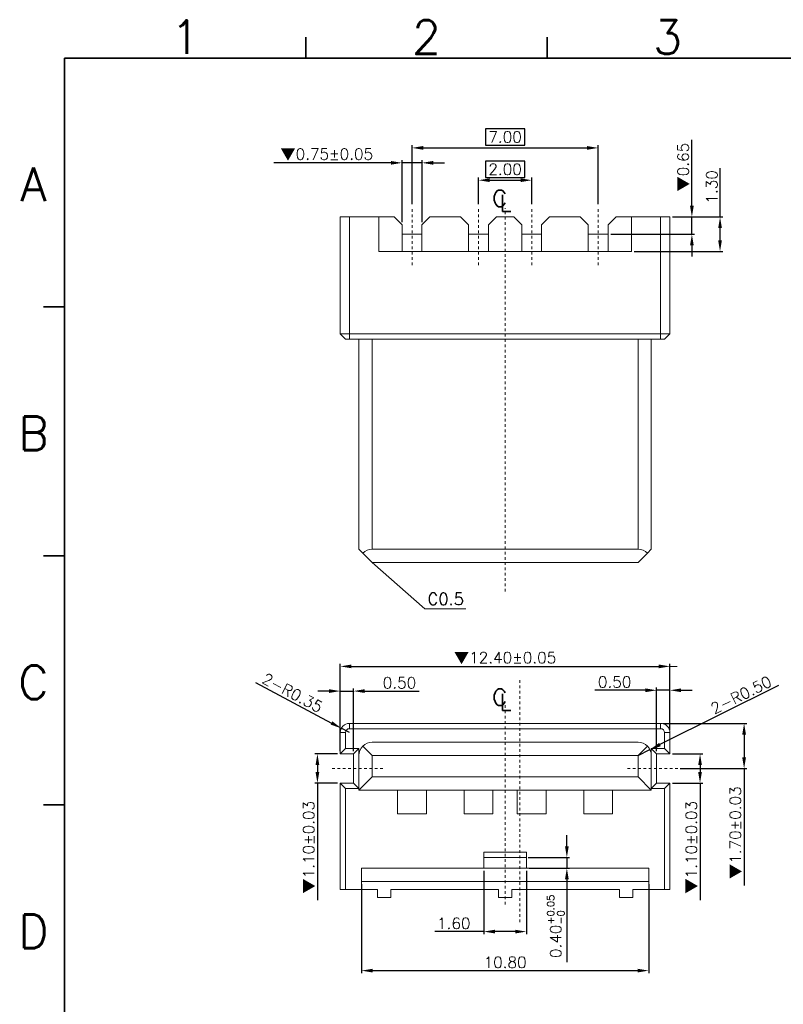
# Model space of a CAD drawing. Header units: millimetres. Extents: x -1657 to 8845, y -11980 to 3013.
# Tile 256 of 256: x 810 to 839, y 2203 to 2241. Entities that reach past the tile are written whole.
import ezdxf
from ezdxf.enums import TextEntityAlignment as Align

# ---------------------------------------------------------------- set-up
doc = ezdxf.new("R2010")
doc.units = ezdxf.units.MM
doc.linetypes.add('CENTER', pattern=[2, 1.25, -0.25, 0.25, -0.25])
doc.layers.add('51', color=6, linetype='CENTER')
doc.layers.add('FMT', color=7, linetype='Continuous', lineweight=35)
doc.layers.add('标注', color=3, linetype='Continuous', lineweight=9)
doc.styles.add('english', font='romans.shx', dxfattribs={"width": 0.75, "height": 2.5})
doc.styles.add('ROMANS', font='ROMANS.SHX')
doc.dimstyles.get("Standard").update_dxf_attribs({"dimtxt": 0.18, "dimasz": 0.18, "dimexe": 0.18, "dimexo": 0.0625, "dimgap": 0.09, "dimtad": 1, "dimrnd": 0.0005, "dimzin": 1, "dimdsep": 46, "dimtxsty": 'Standard', "dimcen": 0.09, "dimadec": 0, "dimazin": 2, "dimtfac": 1, "dimtmove": 0, "dimatfit": 3, "dimfxl": 0, "dimtolj": 1, "dimtzin": 0, "dimarcsym": 0})
doc.dimstyles.new('STANDARD$0', dxfattribs={"dimscale": 0.166667, "dimtxt": 2.5, "dimasz": 1.8, "dimexe": 0.5, "dimexo": 0.5, "dimgap": 1, "dimtad": 0, "dimzin": 0, "dimdsep": 46, "dimtxsty": 'ROMANS', "dimcen": 0, "dimclrd": 256, "dimclre": 256, "dimclrt": 4, "dimadec": 0, "dimazin": 0, "dimtfac": 0.7, "dimtofl": 0, "dimtmove": 0, "dimatfit": 3, "dimfxl": 0, "dimtolj": 1, "dimtzin": 0, "dimarcsym": 0})

# ---------------------------------------------------------------- blocks, each defined once
blk = doc.blocks.new('*D7')
at = {"color": 0, "linetype": 'Continuous', "lineweight": -2, "ltscale": 5}
for p, q in [((822.852, 2208.008), (822.852, 2204.655)), ((833.652, 2208.008), (833.652, 2204.655)), ((823.272, 2204.755), (833.232, 2204.755))]:
    blk.add_line(p, q, dxfattribs=at)
at = {"color": 0, "linetype": 'Continuous', "ltscale": 5}
for points in [[(823.272, 2204.825), (823.272, 2204.685), (822.852, 2204.755)], [(833.232, 2204.825), (833.232, 2204.685), (833.652, 2204.755)]]:
    blk.add_solid(points, dxfattribs=at)
at = {"layer": 'Defpoints', "color": 0, "linetype": 'Continuous', "ltscale": 5}
for p in [(822.852, 2208.108), (833.652, 2208.108), (833.652, 2204.755)]:
    blk.add_point(p, dxfattribs=at)
at = {"color": 0, "linetype": 'Continuous', "lineweight": 9, "ltscale": 5, "insert": (828.252, 2205.065), "char_height": 0.42, "attachment_point": 5, "style": 'ROMANS'}
blk.add_mtext('\\A1;10.80', dxfattribs=at)
blk = doc.blocks.new('*D8')
at = {"color": 0, "linetype": 'Continuous', "lineweight": -2, "ltscale": 5}
for p, q in [((822.052, 2213.808), (822.052, 2216.301)), ((822.472, 2216.201), (834.032, 2216.201)), ((834.452, 2213.808), (834.452, 2216.301))]:
    blk.add_line(p, q, dxfattribs=at)
at = {"color": 0, "linetype": 'Continuous', "ltscale": 5}
for points in [[(822.472, 2216.271), (822.472, 2216.131), (822.052, 2216.201)], [(834.032, 2216.271), (834.032, 2216.131), (834.452, 2216.201)]]:
    blk.add_solid(points, dxfattribs=at)
at = {"layer": 'Defpoints', "color": 0, "linetype": 'Continuous', "ltscale": 5}
for p in [(834.452, 2216.201), (822.052, 2213.708), (834.452, 2213.708)]:
    blk.add_point(p, dxfattribs=at)
at = {"color": 0, "linetype": 'Continuous', "lineweight": 9, "ltscale": 5, "insert": (828.252, 2216.511), "char_height": 0.42, "attachment_point": 5, "style": 'ROMANS'}
blk.add_mtext('\\A1;{\\fSimSun|b0|i0|c134|p6;▼}12.40%%p0.05', dxfattribs=at)
blk = doc.blocks.new('*D45')
at = {"color": 0, "linetype": 'Continuous', "lineweight": -2, "ltscale": 5}
for p, q in [((827.452, 2208.508), (827.452, 2206.123)), ((829.052, 2208.508), (829.052, 2206.123)), ((827.452, 2206.223), (825.612, 2206.223)), ((828.632, 2206.223), (827.872, 2206.223))]:
    blk.add_line(p, q, dxfattribs=at)
at = {"color": 0, "linetype": 'Continuous', "ltscale": 5}
for points in [[(827.872, 2206.293), (827.872, 2206.153), (827.452, 2206.223)], [(828.632, 2206.293), (828.632, 2206.153), (829.052, 2206.223)]]:
    blk.add_solid(points, dxfattribs=at)
at = {"layer": 'Defpoints', "color": 0, "linetype": 'Continuous', "ltscale": 5}
for p in [(827.452, 2208.608), (829.052, 2208.608), (829.052, 2206.223)]:
    blk.add_point(p, dxfattribs=at)
at = {"color": 0, "linetype": 'Continuous', "lineweight": 9, "ltscale": 5, "insert": (826.322, 2206.533), "char_height": 0.42, "attachment_point": 5, "style": 'ROMANS'}
blk.add_mtext('\\A1;1.60', dxfattribs=at)
blk = doc.blocks.new('*D13')
at = {"color": 0, "linetype": 'Continuous', "lineweight": -2, "ltscale": 5}
for p, q in [((830.575, 2209.428), (830.575, 2209.848)), ((829.117, 2209.008), (830.675, 2209.008)), ((830.575, 2209.008), (830.575, 2208.608)), ((829.152, 2208.608), (830.675, 2208.608)), ((830.575, 2208.188), (830.575, 2205.071))]:
    blk.add_line(p, q, dxfattribs=at)
at = {"color": 0, "linetype": 'Continuous', "ltscale": 5}
for points in [[(830.505, 2209.428), (830.645, 2209.428), (830.575, 2209.008)], [(830.505, 2208.188), (830.645, 2208.188), (830.575, 2208.608)]]:
    blk.add_solid(points, dxfattribs=at)
at = {"layer": 'Defpoints', "color": 0, "linetype": 'Continuous', "ltscale": 5}
for p in [(829.017, 2209.008), (829.052, 2208.608), (830.575, 2208.608)]:
    blk.add_point(p, dxfattribs=at)
at = {"color": 0, "linetype": 'Continuous', "lineweight": 9, "ltscale": 5, "insert": (830.156, 2206.419), "char_height": 0.42, "attachment_point": 5, "rotation": 90, "style": 'ROMANS'}
blk.add_mtext('\\A1;0.40{\\H0.273000;\\S+0.05^ -0;}', dxfattribs=at)
blk = doc.blocks.new('*D47')
at = {"color": 0, "linetype": 'Continuous', "lineweight": -2, "ltscale": 5}
for p, q in [((833.532, 2215.303), (831.632, 2215.303)), ((833.952, 2213.008), (833.952, 2215.403)), ((834.452, 2215.303), (833.952, 2215.303)), ((834.452, 2213.808), (834.452, 2215.403)), ((834.872, 2215.303), (835.292, 2215.303))]:
    blk.add_line(p, q, dxfattribs=at)
at = {"color": 0, "linetype": 'Continuous', "ltscale": 5}
for points in [[(833.532, 2215.373), (833.532, 2215.233), (833.952, 2215.303)], [(834.872, 2215.373), (834.872, 2215.233), (834.452, 2215.303)]]:
    blk.add_solid(points, dxfattribs=at)
at = {"layer": 'Defpoints', "color": 0, "linetype": 'Continuous', "ltscale": 5}
for p in [(834.452, 2215.303), (834.452, 2213.708), (833.952, 2212.908)]:
    blk.add_point(p, dxfattribs=at)
at = {"color": 0, "linetype": 'Continuous', "lineweight": 9, "ltscale": 5, "insert": (832.372, 2215.613), "char_height": 0.42, "attachment_point": 5, "style": 'ROMANS'}
blk.add_mtext('\\A1;0.50', dxfattribs=at)
blk = doc.blocks.new('*D48')
at = {"color": 0, "linetype": 'Continuous', "lineweight": -2, "ltscale": 5}
for p, q in [((821.632, 2215.272), (821.212, 2215.272)), ((822.052, 2213.008), (822.052, 2215.372)), ((822.052, 2215.272), (822.552, 2215.272)), ((822.552, 2213.008), (822.552, 2215.372)), ((822.972, 2215.272), (825.02, 2215.272))]:
    blk.add_line(p, q, dxfattribs=at)
at = {"color": 0, "linetype": 'Continuous', "ltscale": 5}
for points in [[(821.632, 2215.342), (821.632, 2215.202), (822.052, 2215.272)], [(822.972, 2215.342), (822.972, 2215.202), (822.552, 2215.272)]]:
    blk.add_solid(points, dxfattribs=at)
at = {"layer": 'Defpoints', "color": 0, "linetype": 'Continuous', "ltscale": 5}
for p in [(822.052, 2215.272), (822.052, 2212.908), (822.552, 2212.908)]:
    blk.add_point(p, dxfattribs=at)
at = {"color": 0, "linetype": 'Continuous', "lineweight": 9, "ltscale": 5, "insert": (824.28, 2215.582), "char_height": 0.42, "attachment_point": 5, "style": 'ROMANS'}
blk.add_mtext('\\A1;0.50', dxfattribs=at)
blk = doc.blocks.new('*D52')
at = {"color": 0, "linetype": 'Continuous', "lineweight": -2, "ltscale": 5}
for p, q in [((834.552, 2212.908), (835.684, 2212.908)), ((835.584, 2212.488), (835.584, 2212.228)), ((834.552, 2211.808), (835.684, 2211.808)), ((835.584, 2211.808), (835.584, 2207.403))]:
    blk.add_line(p, q, dxfattribs=at)
at = {"color": 0, "linetype": 'Continuous', "ltscale": 5}
for points in [[(835.514, 2212.488), (835.654, 2212.488), (835.584, 2212.908)], [(835.514, 2212.228), (835.654, 2212.228), (835.584, 2211.808)]]:
    blk.add_solid(points, dxfattribs=at)
at = {"layer": 'Defpoints', "color": 0, "linetype": 'Continuous', "ltscale": 5}
for p in [(834.452, 2212.908), (834.452, 2211.808), (835.584, 2211.808)]:
    blk.add_point(p, dxfattribs=at)
at = {"color": 0, "linetype": 'Continuous', "lineweight": 9, "ltscale": 5, "insert": (835.274, 2209.395), "char_height": 0.42, "attachment_point": 5, "rotation": 90, "style": 'ROMANS'}
blk.add_mtext('\\A1;{\\fSimSun|b0|i0|c134|p6;▼}1.10%%p0.03', dxfattribs=at)
blk = doc.blocks.new('*D53')
at = {"color": 0, "linetype": 'Continuous', "lineweight": -2, "ltscale": 5}
for p, q in [((821.952, 2212.908), (821.094, 2212.908)), ((821.194, 2212.488), (821.194, 2212.228)), ((821.952, 2211.808), (821.094, 2211.808)), ((821.194, 2211.808), (821.194, 2207.403))]:
    blk.add_line(p, q, dxfattribs=at)
at = {"color": 0, "linetype": 'Continuous', "ltscale": 5}
for points in [[(821.124, 2212.488), (821.264, 2212.488), (821.194, 2212.908)], [(821.124, 2212.228), (821.264, 2212.228), (821.194, 2211.808)]]:
    blk.add_solid(points, dxfattribs=at)
at = {"layer": 'Defpoints', "color": 0, "linetype": 'Continuous', "ltscale": 5}
for p in [(822.052, 2212.908), (821.194, 2211.808), (822.052, 2211.808)]:
    blk.add_point(p, dxfattribs=at)
at = {"color": 0, "linetype": 'Continuous', "lineweight": 9, "ltscale": 5, "insert": (820.884, 2209.395), "char_height": 0.42, "attachment_point": 5, "rotation": 90, "style": 'ROMANS'}
blk.add_mtext('\\A1;{\\fSimSun|b0|i0|c134|p6;▼}1.10%%p0.03', dxfattribs=at)
blk = doc.blocks.new('*D54')
at = {"color": 0, "linetype": 'Continuous', "lineweight": -2, "ltscale": 5}
for p, q in [((836.336, 2233.111), (836.336, 2234.951)), ((834.552, 2233.111), (836.436, 2233.111)), ((836.336, 2232.231), (836.336, 2232.691)), ((833.102, 2231.811), (836.436, 2231.811))]:
    blk.add_line(p, q, dxfattribs=at)
at = {"color": 0, "linetype": 'Continuous', "ltscale": 5}
for points in [[(836.266, 2232.691), (836.406, 2232.691), (836.336, 2233.111)], [(836.266, 2232.231), (836.406, 2232.231), (836.336, 2231.811)]]:
    blk.add_solid(points, dxfattribs=at)
at = {"layer": 'Defpoints', "color": 0, "linetype": 'Continuous', "ltscale": 5}
for p in [(834.452, 2233.111), (833.002, 2231.811), (836.336, 2231.811)]:
    blk.add_point(p, dxfattribs=at)
at = {"color": 0, "linetype": 'Continuous', "lineweight": 9, "ltscale": 5, "insert": (836.026, 2234.241), "char_height": 0.42, "attachment_point": 5, "rotation": 90, "style": 'ROMANS'}
blk.add_mtext('\\A1;1.30', dxfattribs=at)
blk = doc.blocks.new('*D55')
at = {"color": 0, "linetype": 'Continuous', "lineweight": -2, "ltscale": 5}
for p, q in [((818.867, 2215.601), (821.723, 2214.071)), ((822.402, 2213.708), (822.093, 2213.873))]:
    blk.add_line(p, q, dxfattribs=at)
at = {"color": 0, "linetype": 'Continuous', "ltscale": 5}
blk.add_solid([(821.756, 2214.133), (821.69, 2214.01), (822.093, 2213.873)], dxfattribs=at)
at = {"layer": 'Defpoints', "color": 0, "linetype": 'Continuous', "ltscale": 5}
for p in [(822.093, 2213.873), (822.402, 2213.708)]:
    blk.add_point(p, dxfattribs=at)
at = {"color": 0, "linetype": 'Continuous', "lineweight": 9, "ltscale": 5, "insert": (820.256, 2215.208), "char_height": 0.42, "attachment_point": 5, "rotation": 331.8324, "style": 'ROMANS'}
blk.add_mtext('\\A1;2-R0.35', dxfattribs=at)
blk = doc.blocks.new('*D56')
at = {"color": 0, "linetype": 'Continuous', "lineweight": -2, "ltscale": 5}
for p, q in [((838.53, 2215.476), (834.075, 2213.258)), ((833.252, 2212.848), (833.699, 2213.071))]:
    blk.add_line(p, q, dxfattribs=at)
at = {"color": 0, "linetype": 'Continuous', "ltscale": 5}
blk.add_solid([(834.044, 2213.32), (834.106, 2213.195), (833.699, 2213.071)], dxfattribs=at)
at = {"layer": 'Defpoints', "color": 0, "linetype": 'Continuous', "ltscale": 5}
for p in [(833.699, 2213.071), (833.252, 2212.848)]:
    blk.add_point(p, dxfattribs=at)
at = {"color": 0, "linetype": 'Continuous', "lineweight": 9, "ltscale": 5, "insert": (837.13, 2215.125), "char_height": 0.42, "attachment_point": 5, "rotation": 26.4678, "style": 'ROMANS'}
blk.add_mtext('\\A1;2-R0.50', dxfattribs=at)
blk = doc.blocks.new('*D73')
at = {"color": 0, "linetype": 'Continuous', "lineweight": -2, "ltscale": 5}
for p, q in [((835.277, 2233.531), (835.277, 2236.016)), ((834.552, 2233.111), (835.377, 2233.111)), ((835.277, 2232.461), (835.277, 2233.111)), ((832.227, 2232.461), (835.377, 2232.461)), ((835.277, 2232.041), (835.277, 2231.621))]:
    blk.add_line(p, q, dxfattribs=at)
at = {"color": 0, "linetype": 'Continuous', "ltscale": 5}
for points in [[(835.207, 2233.531), (835.347, 2233.531), (835.277, 2233.111)], [(835.207, 2232.041), (835.347, 2232.041), (835.277, 2232.461)]]:
    blk.add_solid(points, dxfattribs=at)
at = {"layer": 'Defpoints', "color": 0, "linetype": 'Continuous', "ltscale": 5}
for p in [(834.452, 2233.111), (835.277, 2233.111), (832.127, 2232.461)]:
    blk.add_point(p, dxfattribs=at)
at = {"color": 0, "linetype": 'Continuous', "lineweight": 9, "ltscale": 5, "insert": (834.967, 2234.983), "char_height": 0.42, "attachment_point": 5, "rotation": 90, "style": 'ROMANS'}
blk.add_mtext('\\A1;{\\fSimSun|b0|i0|c134|p6;▼}0.65', dxfattribs=at)
blk = doc.blocks.new('*D74')
at = {"color": 0, "linetype": 'Continuous', "lineweight": -2, "ltscale": 5}
for p, q in [((824.377, 2232.911), (824.377, 2235.246)), ((825.127, 2232.911), (825.127, 2235.246)), ((823.957, 2235.146), (819.552, 2235.146)), ((825.127, 2235.146), (824.377, 2235.146)), ((825.547, 2235.146), (825.967, 2235.146))]:
    blk.add_line(p, q, dxfattribs=at)
at = {"color": 0, "linetype": 'Continuous', "ltscale": 5}
for points in [[(823.957, 2235.216), (823.957, 2235.076), (824.377, 2235.146)], [(825.547, 2235.216), (825.547, 2235.076), (825.127, 2235.146)]]:
    blk.add_solid(points, dxfattribs=at)
at = {"layer": 'Defpoints', "color": 0, "linetype": 'Continuous', "ltscale": 5}
for p in [(825.127, 2235.146), (824.377, 2232.811), (825.127, 2232.811)]:
    blk.add_point(p, dxfattribs=at)
at = {"color": 0, "linetype": 'Continuous', "lineweight": 9, "ltscale": 5, "insert": (821.544, 2235.456), "char_height": 0.42, "attachment_point": 5, "style": 'ROMANS'}
blk.add_mtext('\\A1;{\\fSimSun|b0|i0|c134|p6;▼}0.75%%p0.05', dxfattribs=at)
blk = doc.blocks.new('*D44')
at = {"color": 0, "linetype": 'Continuous', "lineweight": -2, "ltscale": 5}
for p, q in [((834.202, 2214.058), (837.341, 2214.058)), ((837.241, 2213.638), (837.241, 2212.778)), ((834.842, 2212.358), (837.341, 2212.358)), ((837.241, 2212.358), (837.241, 2207.953))]:
    blk.add_line(p, q, dxfattribs=at)
at = {"color": 0, "linetype": 'Continuous', "ltscale": 5}
for points in [[(837.171, 2213.638), (837.311, 2213.638), (837.241, 2214.058)], [(837.171, 2212.778), (837.311, 2212.778), (837.241, 2212.358)]]:
    blk.add_solid(points, dxfattribs=at)
at = {"layer": 'Defpoints', "color": 0, "linetype": 'Continuous', "ltscale": 5}
for p in [(834.102, 2214.058), (837.241, 2214.058), (834.742, 2212.358)]:
    blk.add_point(p, dxfattribs=at)
at = {"color": 0, "linetype": 'Continuous', "lineweight": 9, "ltscale": 5, "insert": (836.931, 2209.945), "char_height": 0.42, "attachment_point": 5, "rotation": 90, "style": 'ROMANS'}
blk.add_mtext('\\A1;{\\fSimSun|b0|i0|c134|p6;▼}1.70%%p0.03', dxfattribs=at)
blk = doc.blocks.new('*D161')
at = {"color": 0, "linetype": 'Continuous', "lineweight": -2, "ltscale": 5}
for p, q in [((828.992, 2235.212), (827.512, 2235.212)), ((827.512, 2235.212), (827.512, 2234.592)), ((828.992, 2234.592), (828.992, 2235.212)), ((827.252, 2233.597), (827.252, 2234.592)), ((827.512, 2234.592), (828.992, 2234.592)), ((829.252, 2233.597), (829.252, 2234.592)), ((827.672, 2234.492), (828.832, 2234.492))]:
    blk.add_line(p, q, dxfattribs=at)
at = {"color": 0, "linetype": 'Continuous', "ltscale": 5}
for points in [[(827.672, 2234.562), (827.672, 2234.422), (827.252, 2234.492)], [(828.832, 2234.562), (828.832, 2234.422), (829.252, 2234.492)]]:
    blk.add_solid(points, dxfattribs=at)
at = {"layer": 'Defpoints', "color": 0, "linetype": 'Continuous', "ltscale": 5}
for p in [(829.252, 2234.492), (827.252, 2233.497), (829.252, 2233.497)]:
    blk.add_point(p, dxfattribs=at)
at = {"color": 0, "linetype": 'Continuous', "lineweight": 9, "ltscale": 5, "insert": (828.252, 2234.902), "char_height": 0.42, "attachment_point": 5, "style": 'ROMANS'}
blk.add_mtext('\\A1;2.00', dxfattribs=at)
blk = doc.blocks.new('*D162')
at = {"color": 0, "linetype": 'Continuous', "lineweight": -2, "ltscale": 5}
for p, q in [((828.992, 2236.428), (827.512, 2236.428)), ((827.512, 2236.428), (827.512, 2235.808)), ((828.992, 2235.808), (828.992, 2236.428)), ((824.752, 2233.597), (824.752, 2235.808)), ((825.172, 2235.708), (831.332, 2235.708)), ((827.512, 2235.808), (828.992, 2235.808)), ((831.752, 2233.597), (831.752, 2235.808))]:
    blk.add_line(p, q, dxfattribs=at)
at = {"color": 0, "linetype": 'Continuous', "ltscale": 5}
for points in [[(825.172, 2235.778), (825.172, 2235.638), (824.752, 2235.708)], [(831.332, 2235.778), (831.332, 2235.638), (831.752, 2235.708)]]:
    blk.add_solid(points, dxfattribs=at)
at = {"layer": 'Defpoints', "color": 0, "linetype": 'Continuous', "ltscale": 5}
for p in [(831.752, 2235.708), (824.752, 2233.497), (831.752, 2233.497)]:
    blk.add_point(p, dxfattribs=at)
at = {"color": 0, "linetype": 'Continuous', "lineweight": 9, "ltscale": 5, "insert": (828.252, 2236.118), "char_height": 0.42, "attachment_point": 5, "style": 'ROMANS'}
blk.add_mtext('\\A1;7.00', dxfattribs=at)

msp = doc.modelspace()

# ---------------------------------------------------------------- linework, layer by layer
at = {"color": 7, "linetype": 'Continuous', "lineweight": 15}
for p, q in [((822.0517, 2233.1108), (822.4017, 2233.1108)), ((822.0517, 2228.7108), (822.0517, 2233.1108)), ((823.5017, 2233.1108), (822.4017, 2233.1108)), ((822.4017, 2233.1108), (822.4017, 2228.7108)), ((824.0767, 2233.1108), (823.5017, 2233.1108)), ((823.5017, 2231.8108), (823.5017, 2233.1108)), ((824.3767, 2232.8108), (824.0767, 2233.1108)), ((825.4267, 2233.1108), (825.1267, 2232.8108)), ((826.5767, 2233.1108), (825.4267, 2233.1108)), ((826.8767, 2232.8108), (826.5767, 2233.1108)), ((827.9267, 2233.1108), (827.6267, 2232.8108)), ((828.5767, 2233.1108), (827.9267, 2233.1108)), ((828.8767, 2232.8108), (828.5767, 2233.1108)), ((829.9267, 2233.1108), (829.6267, 2232.8108)), ((831.0767, 2233.1108), (829.9267, 2233.1108)), ((831.3767, 2232.8108), (831.0767, 2233.1108)), ((832.4267, 2233.1108), (832.1267, 2232.8108)), ((833.0017, 2233.1108), (832.4267, 2233.1108)), ((833.0017, 2231.8108), (833.0017, 2233.1108)), ((834.1017, 2233.1108), (833.0017, 2233.1108)), ((834.1017, 2233.1108), (834.4517, 2233.1108)), ((834.1017, 2228.7108), (834.1017, 2233.1108)), ((834.4517, 2233.1108), (834.4517, 2228.7108)), ((824.3767, 2231.8108), (824.3767, 2232.8108)), ((825.1267, 2231.8108), (825.1267, 2232.8108)), ((826.8767, 2231.8108), (826.8767, 2232.8108)), ((827.6267, 2231.8108), (827.6267, 2232.8108)), ((828.8767, 2231.8108), (828.8767, 2232.8108)), ((829.6267, 2231.8108), (829.6267, 2232.8108)), ((831.3767, 2231.8108), (831.3767, 2232.8108)), ((832.1267, 2231.8108), (832.1267, 2232.8108)), ((824.3767, 2232.4608), (825.1267, 2232.4608)), ((826.8767, 2232.4608), (827.6267, 2232.4608)), ((829.6267, 2232.4608), (828.8767, 2232.4608)), ((832.1267, 2232.4608), (831.3767, 2232.4608)), ((823.5017, 2231.8108), (833.0017, 2231.8108)), ((822.0517, 2228.7108), (822.2517, 2228.5108)), ((822.0517, 2228.7108), (822.4017, 2228.7108)), ((822.4017, 2228.7108), (822.4017, 2228.5108)), ((822.4017, 2228.7108), (834.1017, 2228.7108)), ((834.1017, 2228.7108), (834.1017, 2228.5108)), ((834.1017, 2228.7108), (834.4517, 2228.7108)), ((834.4517, 2228.7108), (834.2517, 2228.5108)), ((822.4017, 2228.5108), (822.2517, 2228.5108)), ((834.1017, 2228.5108), (822.4017, 2228.5108)), ((822.7517, 2220.6108), (822.7517, 2228.5108)), ((823.2517, 2228.5108), (823.2517, 2220.6108)), ((833.2517, 2220.6108), (833.2517, 2228.5108)), ((833.7517, 2228.5108), (833.7517, 2220.6108)), ((834.2517, 2228.5108), (834.1017, 2228.5108)), ((822.8981, 2220.4644), (822.7517, 2220.6108)), ((823.2517, 2220.1108), (822.8981, 2220.4644)), ((823.2517, 2220.6108), (833.2517, 2220.6108)), ((833.2517, 2220.1108), (833.6052, 2220.4644)), ((833.7517, 2220.6108), (833.6052, 2220.4644)), ((833.2517, 2220.1108), (823.2517, 2220.1108)), ((822.4017, 2214.0578), (822.4017, 2213.8578)), ((822.4017, 2214.0578), (834.1017, 2214.0578)), ((834.1017, 2213.8578), (822.4017, 2213.8578)), ((834.1017, 2214.0578), (834.1017, 2213.8578)), ((822.0517, 2212.9078), (822.0517, 2213.7078)), ((822.0517, 2213.7078), (822.2517, 2213.7078)), ((822.2517, 2213.7078), (822.2517, 2213.1078)), ((834.4517, 2213.7078), (834.2517, 2213.7078)), ((834.2517, 2213.1078), (834.2517, 2213.7078)), ((834.4517, 2213.7078), (834.4517, 2212.9078)), ((822.2517, 2213.1078), (822.0517, 2212.9078)), ((822.2517, 2213.1078), (822.7517, 2213.1078)), ((822.7517, 2213.1078), (822.5517, 2212.9078)), ((822.7517, 2213.1078), (822.7517, 2212.8478)), ((823.2517, 2212.8478), (822.8981, 2213.2013)), ((823.2517, 2213.3478), (833.2517, 2213.3478)), ((833.2517, 2212.8478), (833.6052, 2213.2013)), ((833.7517, 2212.8478), (833.7517, 2213.1078)), ((833.7517, 2213.1078), (834.2517, 2213.1078)), ((833.9517, 2212.9078), (833.7517, 2213.1078)), ((834.4517, 2212.9078), (834.2517, 2213.1078)), ((822.5517, 2212.9078), (822.0517, 2212.9078)), ((822.5517, 2211.8078), (822.5517, 2212.9078)), ((822.7517, 2211.5478), (822.7517, 2212.8478)), ((833.2517, 2212.8478), (823.2517, 2212.8478)), ((823.2517, 2212.8478), (823.2517, 2212.0478)), ((833.2517, 2212.0478), (833.2517, 2212.8478)), ((833.7517, 2212.8478), (833.7517, 2211.5478)), ((833.9517, 2212.9078), (833.9517, 2211.8078)), ((834.4517, 2212.9078), (833.9517, 2212.9078)), ((822.7517, 2211.5478), (823.2517, 2212.0478)), ((823.2517, 2212.0478), (833.2517, 2212.0478)), ((833.7517, 2211.5478), (833.2517, 2212.0478)), ((822.0517, 2211.8078), (822.5517, 2211.8078)), ((822.0517, 2211.8078), (822.2517, 2211.6078)), ((822.0517, 2207.8078), (822.0517, 2211.8078)), ((822.7517, 2211.6078), (822.2517, 2211.6078)), ((822.2517, 2211.6078), (822.2517, 2207.8078)), ((822.7517, 2211.6078), (822.5517, 2211.8078)), ((833.7517, 2211.5478), (822.7517, 2211.5478)), ((824.2117, 2210.6478), (824.2117, 2211.5478)), ((825.2917, 2211.5478), (825.2917, 2210.6478)), ((826.7117, 2210.6478), (826.7117, 2211.5478)), ((827.7917, 2211.5478), (827.7917, 2210.6478)), ((828.7117, 2211.5478), (828.7117, 2210.6478)), ((829.7917, 2210.6478), (829.7917, 2211.5478)), ((831.2117, 2211.5478), (831.2117, 2210.6478)), ((832.2917, 2210.6478), (832.2917, 2211.5478)), ((833.9517, 2211.8078), (833.7517, 2211.6078)), ((834.2517, 2211.6078), (833.7517, 2211.6078)), ((833.9517, 2211.8078), (834.4517, 2211.8078)), ((834.2517, 2211.6078), (834.4517, 2211.8078)), ((834.2517, 2207.8078), (834.2517, 2211.6078)), ((834.4517, 2211.8078), (834.4517, 2207.8078)), ((825.2917, 2210.6478), (824.2117, 2210.6478)), ((827.7917, 2210.6478), (826.7117, 2210.6478)), ((828.7117, 2210.6478), (829.7917, 2210.6478)), ((831.2117, 2210.6478), (832.2917, 2210.6478)), ((827.4517, 2209.2078), (827.4517, 2208.6078)), ((827.4517, 2209.2078), (829.0517, 2209.2078)), ((829.0517, 2209.0078), (827.4517, 2209.0078)), ((829.0517, 2208.6078), (829.0517, 2209.2078)), ((822.8517, 2208.6078), (833.6517, 2208.6078)), ((822.8517, 2208.1078), (822.8517, 2208.6078)), ((833.6517, 2208.6078), (833.6517, 2208.1078)), ((822.8517, 2208.1078), (822.8517, 2207.8078)), ((833.6517, 2208.1078), (822.8517, 2208.1078)), ((833.6517, 2207.8078), (833.6517, 2208.1078)), ((822.2517, 2207.8078), (822.0517, 2207.8078)), ((822.8517, 2207.8078), (822.2517, 2207.8078)), ((823.4517, 2207.8078), (822.8517, 2207.8078)), ((823.4517, 2207.8078), (823.4517, 2207.5078)), ((823.4517, 2207.5078), (823.9517, 2207.5078)), ((828.0017, 2207.8078), (823.9517, 2207.8078)), ((823.9517, 2207.8078), (823.9517, 2207.5078)), ((828.0017, 2207.8078), (828.0017, 2207.5078)), ((828.0017, 2207.5078), (828.5017, 2207.5078)), ((832.5517, 2207.8078), (828.5017, 2207.8078)), ((828.5017, 2207.8078), (828.5017, 2207.5078)), ((832.5517, 2207.8078), (832.5517, 2207.5078)), ((832.5517, 2207.5078), (833.0517, 2207.5078)), ((833.0517, 2207.8078), (833.0517, 2207.5078)), ((833.0517, 2207.8078), (833.6517, 2207.8078)), ((834.2517, 2207.8078), (833.6517, 2207.8078)), ((834.4517, 2207.8078), (834.2517, 2207.8078))]:
    msp.add_line(p, q, dxfattribs=at)
at = {"color": 3, "linetype": 'Continuous', "lineweight": 9}
for p, q in [((823.2517, 2220.1108), (825.2287, 2218.3648)), ((825.2287, 2218.3648), (826.7737, 2218.3648))]:
    msp.add_line(p, q, dxfattribs=at)
at = {"color": 7, "linetype": 'Continuous', "lineweight": 15}
for centre, radius, start, end in [((823.2517, 2220.1108), 0.5, 90, 135), ((833.2517, 2220.1108), 0.5, 45, 90), ((822.4017, 2213.7078), 0.35, 90, 180), ((822.4017, 2213.7078), 0.15, 90, 180), ((834.1017, 2213.7078), 0.35, 0, 90), ((834.1017, 2213.7078), 0.15, 0, 90), ((823.2517, 2212.8478), 0.5, 135, 180), ((823.2517, 2212.8478), 0.5, 90, 135), ((833.2517, 2212.8478), 0.5, 45, 90), ((833.2517, 2212.8478), 0.5, 0, 45)]:
    msp.add_arc(centre, radius, start, end, dxfattribs=at)
at = {"layer": '51', "color": 1, "lineweight": 9, "ltscale": 0.03}
for p, q in [((824.7517, 2231.3023), (824.7517, 2233.4968)), ((827.2517, 2231.3023), (827.2517, 2233.4968)), ((828.2517, 2219.0158), (828.2517, 2233.4369)), ((829.2517, 2231.3023), (829.2517, 2233.4968)), ((831.7517, 2231.3023), (831.7517, 2233.4968)), ((828.8103, 2215.6826), (828.8103, 2206.5513)), ((828.2517, 2207.2439), (828.2517, 2214.7588)), ((823.6511, 2212.3578), (821.6614, 2212.3578)), ((832.8522, 2212.3578), (834.842, 2212.3578))]:
    msp.add_line(p, q, dxfattribs=at)
at = {"layer": 'FMT'}
for p, q in [((820.758, 2239.0848), (820.758, 2239.8761)), ((829.8289, 2239.0848), (829.8289, 2239.8761)), ((811.6776, 2239.0848), (893.3349, 2239.0848)), ((812.9436, 2239.0848), (811.6776, 2239.0848)), ((811.6776, 2182.9059), (811.6776, 2239.0848)), ((811.6776, 2237.4131), (811.6776, 2238.2043)), ((811.6776, 2229.7322), (810.8863, 2229.7322)), ((811.6776, 2220.3638), (810.8863, 2220.3638)), ((811.6776, 2210.9954), (810.8863, 2210.9954))]:
    msp.add_line(p, q, dxfattribs=at)
at = {"layer": '标注', "ltscale": 0.5}
msp.add_line((834.4517, 2216.201), (834.729, 2216.201), dxfattribs=at)

# ---------------------------------------------------------------- texts
at = {"color": 3, "linetype": 'Continuous', "lineweight": 9, "char_height": 0.627278, "attachment_point": 1}
for s, insert in [('{\\Fromans.shx|c0;C}', (827.7651, 2234.1238)), ('{\\Fromans.shx|c0;L}', (828.0433, 2233.9368)), ('{\\Fromans.shx|c0;C}', (827.7651, 2215.3542)), ('{\\Fromans.shx|c0;L}', (828.0433, 2215.1672))]:
    msp.add_mtext(s, dxfattribs=dict(at, insert=insert))
at = {"layer": 'FMT', "style": 'english'}
for s, p in [('1', (816.2225, 2239.2431)), ('2', (825.2935, 2239.2431)), ('3', (834.3644, 2239.2431))]:
    msp.add_text(s, height=1.266, dxfattribs=at).set_placement(p, align=Align.CENTER)
for s, p in [('A', (810.515, 2234.3373)), ('B', (810.515, 2224.9689)), ('C', (810.515, 2215.6005)), ('D', (810.515, 2206.232))]:
    msp.add_text(s, height=1.266, dxfattribs=at).set_placement(p, align=Align.MIDDLE_CENTER)
at = {"layer": '标注', "ltscale": 0.5, "insert": (825.3359, 2218.9624), "char_height": 0.45, "width": 1.593959, "attachment_point": 1}
msp.add_mtext('{\\Fromans.shx|c0;C0.5}', dxfattribs=at)

# ---------------------------------------------------------------- dimensions: what is measured, and where the dimension line sits
at = {"color": 3, "linetype": 'Continuous', "lineweight": 9}
for base, p1, p2, override, picture, middle in [((831.7517, 2235.7077), (824.7517, 2233.4968), (831.7517, 2233.4968), {"dimscale": 1, "dimtxt": 0.42, "dimasz": 0.42, "dimexe": 0.1, "dimexo": 0.1, "dimgap": -0.1, "dimtad": 1, "dimrnd": 0.0005, "dimzin": 1, "dimcen": 0.09, "dimdle": 1, "dimclrd": 0, "dimclre": 0, "dimclrt": 0, "dimadec": 3, "dimazin": 2, "dimtfac": 1, "dimtofl": 1}, '*D162', (828.2517, 2236.1177)), ((829.2517, 2234.4916), (827.2517, 2233.4968), (829.2517, 2233.4968), {"dimscale": 1, "dimtxt": 0.42, "dimasz": 0.42, "dimexe": 0.1, "dimexo": 0.1, "dimgap": -0.1, "dimtad": 1, "dimrnd": 0.0005, "dimzin": 1, "dimcen": 0.09, "dimdle": 1, "dimclrd": 0, "dimclre": 0, "dimclrt": 0, "dimadec": 3, "dimazin": 2, "dimtfac": 1, "dimtofl": 1}, '*D161', (828.2517, 2234.9016)), ((833.6517, 2204.7554), (822.8517, 2208.1078), (833.6517, 2208.1078), {"dimscale": 1, "dimtxt": 0.42, "dimasz": 0.42, "dimexe": 0.1, "dimexo": 0.1, "dimgap": 0.1, "dimtad": 1, "dimrnd": 0.0005, "dimzin": 1, "dimcen": 0.09, "dimdle": 1, "dimclrd": 0, "dimclre": 0, "dimclrt": 0, "dimadec": 3, "dimazin": 2, "dimtfac": 1, "dimtofl": 1}, '*D7', (828.2517, 2205.0654))]:
    dim = msp.add_linear_dim(base=base, p1=p1, p2=p2, dimstyle='STANDARD$0', override=override, dxfattribs=at)
    dim.commit()
    dim.dimension.update_dxf_attribs({"geometry": picture, "text_midpoint": middle})
for base, p1, p2, text, picture, middle in [((835.277, 2233.1108), (832.1267, 2232.4608), (834.4517, 2233.1108), '{\\fSimSun|b0|i0|c134|p6;\\M+2A1BF}<>', '*D73', (834.967, 2234.9833)), ((821.194, 2211.8078), (822.0517, 2212.9078), (822.0517, 2211.8078), '{\\fSimSun|b0|i0|c134|p6;\\M+2A1BF}<>%%p0.03', '*D53', (820.884, 2209.3953)), ((835.5839, 2211.8078), (834.4517, 2212.9078), (834.4517, 2211.8078), '{\\fSimSun|b0|i0|c134|p6;\\M+2A1BF}<>%%p0.03', '*D52', (835.2739, 2209.3953))]:
    dim = msp.add_linear_dim(base=base, p1=p1, p2=p2, angle=90, text=text, dimstyle='STANDARD$0', override={"dimscale": 1, "dimtxt": 0.42, "dimasz": 0.42, "dimexe": 0.1, "dimexo": 0.1, "dimgap": 0.1, "dimtad": 1, "dimrnd": 0.0005, "dimzin": 1, "dimcen": 0.09, "dimdle": 1, "dimclrd": 0, "dimclre": 0, "dimclrt": 0, "dimadec": 3, "dimazin": 2, "dimtfac": 1, "dimtofl": 1}, dxfattribs=at)
    dim.commit()
    dim.dimension.update_dxf_attribs({"geometry": picture, "text_midpoint": middle})
dim = msp.add_linear_dim(base=(825.1267, 2235.146), p1=(824.3767, 2232.8108), p2=(825.1267, 2232.8108), text='{\\fSimSun|b0|i0|c134|p6;\\M+2A1BF}<>%%p0.05', dimstyle='STANDARD$0', override={"dimscale": 1, "dimtxt": 0.42, "dimasz": 0.42, "dimexe": 0.1, "dimexo": 0.1, "dimgap": 0.1, "dimtad": 1, "dimrnd": 0.0005, "dimzin": 1, "dimcen": 0.09, "dimdle": 1, "dimclrd": 0, "dimclre": 0, "dimclrt": 0, "dimadec": 3, "dimazin": 2, "dimtfac": 1, "dimtofl": 1}, dxfattribs=at)
dim.commit()
dim.dimension.update_dxf_attribs({"geometry": '*D74', "text_midpoint": (821.5442, 2235.146), "dimtype": 160})
for base, p1, p2, override, picture, middle in [((836.3362, 2231.8108), (834.4517, 2233.1108), (833.0017, 2231.8108), {"dimscale": 1, "dimtxt": 0.42, "dimasz": 0.42, "dimexe": 0.1, "dimexo": 0.1, "dimgap": 0.1, "dimtad": 1, "dimrnd": 0.0005, "dimzin": 1, "dimcen": 0.09, "dimdle": 1, "dimclrd": 0, "dimclre": 0, "dimclrt": 0, "dimadec": 3, "dimazin": 2, "dimtfac": 1, "dimtofl": 1}, '*D54', (836.3362, 2234.2408)), ((830.5748, 2208.6078), (829.0168, 2209.0078), (829.0517, 2208.6078), {"dimscale": 1, "dimtxt": 0.42, "dimasz": 0.42, "dimexe": 0.1, "dimexo": 0.1, "dimgap": 0.1, "dimtad": 1, "dimrnd": 0.0005, "dimzin": 1, "dimcen": 0.09, "dimdle": 1, "dimclrd": 0, "dimclre": 0, "dimclrt": 0, "dimadec": 3, "dimazin": 2, "dimtol": 1, "dimlim": 0, "dimtp": 0.05, "dimtm": 1e-09, "dimtfac": 0.65, "dimtofl": 1, "dimtzin": 8}, '*D13', (830.5748, 2206.4193))]:
    dim = msp.add_linear_dim(base=base, p1=p1, p2=p2, angle=90, dimstyle='STANDARD$0', override=override, dxfattribs=at)
    dim.commit()
    dim.dimension.update_dxf_attribs({"geometry": picture, "text_midpoint": middle, "dimtype": 160})
dim = msp.add_linear_dim(base=(834.4517, 2216.201), p1=(822.0517, 2213.7078), p2=(834.4517, 2213.7078), text='{\\fSimSun|b0|i0|c134|p6;\\M+2A1BF}<>%%p0.05', dimstyle='STANDARD$0', override={"dimscale": 1, "dimtxt": 0.42, "dimasz": 0.42, "dimexe": 0.1, "dimexo": 0.1, "dimgap": 0.1, "dimtad": 1, "dimrnd": 0.0005, "dimzin": 1, "dimcen": 0.09, "dimdle": 1, "dimclrd": 0, "dimclre": 0, "dimclrt": 0, "dimadec": 3, "dimazin": 2, "dimtfac": 1, "dimtofl": 1}, dxfattribs=at)
dim.commit()
dim.dimension.update_dxf_attribs({"geometry": '*D8', "text_midpoint": (828.2517, 2216.511)})
dim = msp.add_radius_dim(center=(822.4017, 2213.7078), mpoint=(822.0931, 2213.873), text='2-<>', dimstyle='Standard', override={"dimtxt": 0.42, "dimasz": 0.42, "dimexe": 0.1, "dimexo": 0.1, "dimgap": 0.1, "dimtxsty": 'ROMANS', "dimdle": 1, "dimadec": 3}, dxfattribs=at)
dim.commit()
dim.dimension.update_dxf_attribs({"geometry": '*D55', "text_midpoint": (820.2559, 2215.2084)})
for base, p1, p2, picture, middle in [((822.0517, 2215.2716), (822.5517, 2212.9078), (822.0517, 2212.9078), '*D48', (824.2797, 2215.2716)), ((834.4517, 2215.3028), (833.9517, 2212.9078), (834.4517, 2213.7078), '*D47', (832.3717, 2215.3028)), ((829.0517, 2206.2233), (827.4517, 2208.6078), (829.0517, 2208.6078), '*D45', (826.3217, 2206.2233))]:
    dim = msp.add_linear_dim(base=base, p1=p1, p2=p2, dimstyle='STANDARD$0', override={"dimscale": 1, "dimtxt": 0.42, "dimasz": 0.42, "dimexe": 0.1, "dimexo": 0.1, "dimgap": 0.1, "dimtad": 1, "dimrnd": 0.0005, "dimzin": 1, "dimcen": 0.09, "dimdle": 1, "dimclrd": 0, "dimclre": 0, "dimclrt": 0, "dimadec": 3, "dimazin": 2, "dimtfac": 1, "dimtofl": 1}, dxfattribs=at)
    dim.commit()
    dim.dimension.update_dxf_attribs({"geometry": picture, "text_midpoint": middle, "dimtype": 160})
dim = msp.add_radius_dim(center=(833.2517, 2212.8478), mpoint=(833.6993, 2213.0706), text='2-<>', dimstyle='Standard', override={"dimtxt": 0.42, "dimasz": 0.42, "dimexe": 0.1, "dimexo": 0.1, "dimgap": 0.1, "dimtxsty": 'ROMANS', "dimdle": 1, "dimadec": 3}, dxfattribs=at)
dim.commit()
dim.dimension.update_dxf_attribs({"geometry": '*D56', "text_midpoint": (837.2679, 2214.8474), "dimtype": 164})
dim = msp.add_linear_dim(base=(837.2406, 2214.0578), p1=(834.742, 2212.3578), p2=(834.1017, 2214.0578), angle=90, text='{\\fSimSun|b0|i0|c134|p6;▼}<>%%p0.03', dimstyle='STANDARD$0', override={"dimscale": 1, "dimtxt": 0.42, "dimasz": 0.42, "dimexe": 0.1, "dimexo": 0.1, "dimgap": 0.1, "dimtad": 1, "dimrnd": 0.0005, "dimzin": 1, "dimcen": 0.09, "dimdle": 1, "dimclrd": 0, "dimclre": 0, "dimclrt": 0, "dimadec": 3, "dimazin": 2, "dimtfac": 1, "dimtofl": 1}, dxfattribs=at)
dim.commit()
dim.dimension.update_dxf_attribs({"geometry": '*D44', "text_midpoint": (837.2406, 2209.9453), "dimtype": 160})

doc.saveas('drawing.dxf')
